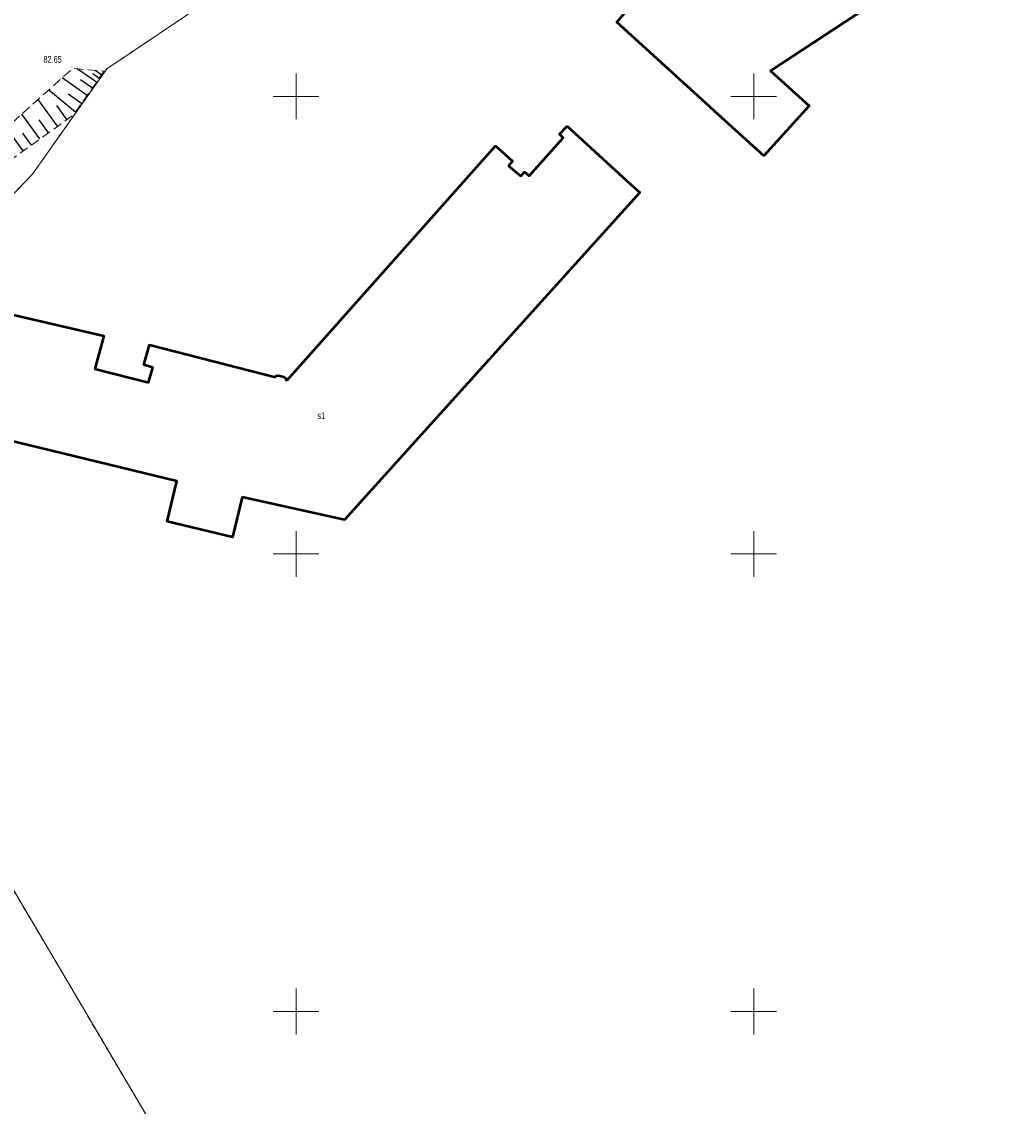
# Model space of a CAD drawing. Header units: metres. Extents: x 7504240 to 7504745, y 5782869 to 5783359.
# Tile 76 of 93: x 7504470 to 7504578, y 5783090 to 5783208. Entities that reach past the tile are written whole.
import ezdxf
from ezdxf.enums import TextEntityAlignment as Align

# ---------------------------------------------------------------- set-up
doc = ezdxf.new("R2010")
doc.units = ezdxf.units.M
doc.header["$MEASUREMENT"] = 0
for name, pattern in [('1.0_0.5', [1.5, 1, -0.5]), ('219-500', [0]), ('egug-500', [1, 0.5, -0.5])]:
    doc.linetypes.add(name, pattern=pattern)
doc.layers.get('0').update_dxf_attribs({"color": 2, "linetype": 'CONTINUOUS', "lineweight": 5})
for name, color, linetype in [('000 Inne (niezydentyfikowane)', 7, 'CONTINUOUS'), ('203-punkt graniczny', 7, 'CONTINUOUS'), ('218-kontur użytku gruntowego', 7, 'CONTINUOUS'), ('219-działka ewidencyjna', 7, 'CONTINUOUS'), ('312-budynek ewidencyjny', 7, 'CONTINUOUS'), ('312-oznaczenie budynku ewidencyjnego-Atr117', 7, 'CONTINUOUS'), ('pikieta sztuczna', 7, 'CONTINUOUS'), ('pikieta sztuczna-Atr2', 7, 'CONTINUOUS'), ('Punkt budynku', 7, 'CONTINUOUS'), ('skarpa nieumocniona', 7, 'CONTINUOUS'), ('Wstawianie ramki sekcyjnej z opisem', 7, 'CONTINUOUS')]:
    doc.layers.add(name, color=color, linetype=linetype)
doc.styles.get("Standard").update_dxf_attribs({"font": 'Working1250', "width": 0.75})

# ---------------------------------------------------------------- blocks, each defined once
blk = doc.blocks.new('PW01')
at = {"linetype": 'Continuous', "lineweight": 13}
h = blk.add_hatch(color=0, dxfattribs=at)
edge = h.paths.add_edge_path()
edge.add_arc((0, 0), 0.045, 0, 360)
blk = doc.blocks.new('203')
at = {"linetype": 'Continuous', "lineweight": 0}
h = blk.add_hatch(color=0, dxfattribs=at)
edge = h.paths.add_edge_path()
edge.add_arc((0, 0), 0.045, 0, 360)
blk = doc.blocks.new('PUNKTBUD')
at = {"color": 0}
blk.add_circle((0, 0), 0.045, dxfattribs=at)

msp = doc.modelspace()

# ---------------------------------------------------------------- linework, layer by layer
at = {"layer": '000 Inne (niezydentyfikowane)', "color": 7, "linetype": 'Continuous', "lineweight": 25, "flags": 128}
for points in [[(7504478.18, 5783201.54), (7504476.09, 5783203.01)], [(7504478.75, 5783202.35), (7504478.05, 5783202.84)], [(7504477.18, 5783200.11), (7504474.44, 5783202.03)], [(7504477.74, 5783200.91), (7504476.46, 5783201.8)], [(7504478.49, 5783201.97), (7504477.81, 5783202.45)], [(7504475.89, 5783198.27), (7504472.97, 5783200.7)], [(7504473.94, 5783196.74), (7504471.83, 5783199.68)], [(7504476.56, 5783199.23), (7504475.09, 5783200.26)], [(7504472, 5783195.35), (7504470.04, 5783198.07)], [(7504474.96, 5783197.47), (7504473.86, 5783199)], [(7504472.95, 5783196.03), (7504471.94, 5783197.45)], [(7504470.19, 5783194.05), (7504468.38, 5783196.58)], [(7504471.08, 5783194.69), (7504470.14, 5783196)]]:
    msp.add_lwpolyline(points, dxfattribs=at)
at = {"layer": '218-kontur użytku gruntowego', "color": 3, "linetype": 'egug-500', "lineweight": 18, "flags": 128}
for points in [[(7504479.31, 5783203.02), (7504490.51, 5783210.52)], [(7504471.21, 5783191.52), (7504479.31, 5783203.02)], [(7504457.87, 5783177.62), (7504471.21, 5783191.52)], [(7504507.46, 5783048.28), (7504439.38, 5783163.69)]]:
    msp.add_lwpolyline(points, dxfattribs=at)
at = {"layer": '219-działka ewidencyjna', "color": 7, "linetype": '219-500', "lineweight": 18, "flags": 128}
for points in [[(7504490.51, 5783210.52), (7504479.31, 5783203.02)], [(7504479.31, 5783203.02), (7504471.21, 5783191.52)], [(7504471.21, 5783191.52), (7504457.87, 5783177.62)], [(7504439.38, 5783163.69), (7504507.46, 5783048.28)]]:
    msp.add_lwpolyline(points, dxfattribs=at)
at = {"layer": '312-budynek ewidencyjny', "color": 7, "linetype": 'Continuous', "lineweight": 50, "flags": 128}
for points in [[(7504596.23, 5783231.96), (7504551.82, 5783202.8)], [(7504535.04, 5783208.11), (7504536.8, 5783210.17)], [(7504544.74, 5783199.3), (7504535.04, 5783208.11)], [(7504551.82, 5783202.8), (7504556.04, 5783198.96)], [(7504545.68, 5783198.44), (7504544.74, 5783199.3)], [(7504551.1, 5783193.51), (7504545.68, 5783198.44)], [(7504556.04, 5783198.96), (7504551.1, 5783193.51)], [(7504528.78, 5783195.86), (7504529.6, 5783196.74)], [(7504529.18, 5783195.49), (7504528.78, 5783195.86)], [(7504529.6, 5783196.74), (7504536.57, 5783190.39)], [(7504499.03, 5783169), (7504521.77, 5783194.6)], [(7504521.77, 5783194.6), (7504521.87, 5783194.52)], [(7504521.87, 5783194.52), (7504522.44, 5783194.01)], [(7504525.47, 5783191.31), (7504529.18, 5783195.49)], [(7504522.44, 5783194.01), (7504523.65, 5783192.93)], [(7504523.65, 5783192.93), (7504523.22, 5783192.43)], [(7504523.22, 5783192.43), (7504524.54, 5783191.28)], [(7504524.54, 5783191.28), (7504524.97, 5783191.76)], [(7504524.97, 5783191.76), (7504525.47, 5783191.31)], [(7504536.57, 5783190.39), (7504537.54, 5783189.51)], [(7504537.54, 5783189.51), (7504505.27, 5783153.73)], [(7504466.57, 5783176.72), (7504478.99, 5783173.85)], [(7504478.99, 5783173.85), (7504478.03, 5783170.22)], [(7504483.35, 5783170.66), (7504483.97, 5783172.85)], [(7504483.97, 5783172.85), (7504497.75, 5783169.32)], [(7504478.03, 5783170.22), (7504483.88, 5783168.73)], [(7504484.34, 5783170.38), (7504483.35, 5783170.66)], [(7504483.88, 5783168.73), (7504484.34, 5783170.38)], [(7504497.75, 5783169.32), (7504497.8, 5783169.46)], [(7504497.8, 5783169.46), (7504498.09, 5783169.49)], [(7504498.09, 5783169.49), (7504498.66, 5783169.35)], [(7504498.66, 5783169.35), (7504498.9, 5783169.13)], [(7504498.9, 5783169.13), (7504498.87, 5783169.02)], [(7504498.87, 5783169.02), (7504499.03, 5783169)], [(7504486.98, 5783157.97), (7504468.36, 5783162.49)], [(7504485.91, 5783153.55), (7504486.98, 5783157.97)], [(7504494.1, 5783156.2), (7504493.04, 5783151.82)], [(7504505.27, 5783153.73), (7504494.1, 5783156.2)], [(7504493.04, 5783151.82), (7504485.91, 5783153.55)]]:
    msp.add_lwpolyline(points, dxfattribs=at)
at = {"layer": 'skarpa nieumocniona', "color": 7, "linetype": '1.0_0.5', "lineweight": 18, "flags": 128}
msp.add_lwpolyline([(7504479.04, 5783202.76), (7504475.7, 5783198), (7504455.84, 5783183.76), (7504444.78, 5783167.44), (7504429.13, 5783156.72), (7504416.23, 5783147.4), (7504410.55, 5783143.25), (7504403.15, 5783137.46), (7504392.61, 5783130.06), (7504379.79, 5783121.88), (7504364.14, 5783111.66), (7504346.33, 5783099.96), (7504338.88, 5783099.52), (7504326.37, 5783092.17), (7504318.81, 5783087.48), (7504316.52, 5783085.15), (7504314.19, 5783081.27), (7504313.11, 5783077.26), (7504312.94, 5783074.02), (7504313.45, 5783070.82), (7504315.27, 5783067.04), (7504319.66, 5783061.17), (7504325.39, 5783057.5), (7504339.18, 5783054.16), (7504372.3, 5783046.06), (7504390.18, 5783041.21), (7504405.76, 5783037.36), (7504429.36, 5783031.8), (7504437.59, 5783030.45), (7504443.39, 5783030.35), (7504449.23, 5783030.85), (7504456.14, 5783031.63), (7504466.06, 5783033.08), (7504475.6, 5783035.07), (7504482.01, 5783036.99), (7504490.71, 5783040.43), (7504502.24, 5783046.06), (7504507.46, 5783048.28), (7504542.57, 5783065.04), (7504595.56, 5783091.63), (7504602.36, 5783095.05), (7504609.21, 5783099.75), (7504613.92, 5783103.16), (7504614.81, 5783102.35), (7504622.82, 5783094.36), (7504615.69, 5783089.45), (7504608.37, 5783085.37), (7504593.87, 5783078.71), (7504566.59, 5783066.36), (7504534.95, 5783051.01), (7504524.93, 5783046.16), (7504515.68, 5783042.02), (7504491.22, 5783032.13), (7504484.8, 5783028.89), (7504480.13, 5783026.79), (7504478.27, 5783026.31), (7504471.13, 5783025.29), (7504456.27, 5783023.19), (7504444.69, 5783022.65), (7504437.98, 5783022.83), (7504428.57, 5783023.97), (7504422.75, 5783025.17), (7504409.25, 5783029.23), (7504378.79, 5783038.82), (7504345.26, 5783045.58), (7504326.08, 5783049.23), (7504322.86, 5783050.38), (7504316.92, 5783052.92), (7504312.45, 5783055.89), (7504308.43, 5783059.68), (7504305.36, 5783063.57), (7504303.25, 5783067.89), (7504302.62, 5783071.05), (7504302.48, 5783075.51), (7504303.05, 5783079.92), (7504303.96, 5783083.52), (7504305.55, 5783087.22), (7504309.1, 5783092.4), (7504346.65, 5783113.93), (7504374.19, 5783128.18), (7504390.64, 5783139.4), (7504403.12, 5783147.53), (7504422.29, 5783159.02), (7504456.64, 5783186.02), (7504475.58, 5783203.05)], close=True, dxfattribs=at)
msp.add_lwpolyline([(7504479.04, 5783202.76), (7504475.7, 5783198), (7504455.84, 5783183.76), (7504444.78, 5783167.44), (7504429.13, 5783156.72), (7504416.23, 5783147.4), (7504410.55, 5783143.25), (7504403.15, 5783137.46), (7504392.61, 5783130.06), (7504379.79, 5783121.88), (7504364.14, 5783111.66), (7504346.33, 5783099.96), (7504338.88, 5783099.52), (7504326.37, 5783092.17), (7504318.81, 5783087.48), (7504316.52, 5783085.15), (7504314.19, 5783081.27), (7504313.11, 5783077.26), (7504312.94, 5783074.02), (7504313.45, 5783070.82), (7504315.27, 5783067.04), (7504319.66, 5783061.17), (7504325.39, 5783057.5), (7504339.18, 5783054.16), (7504372.3, 5783046.06), (7504390.18, 5783041.21), (7504405.76, 5783037.36), (7504429.36, 5783031.8), (7504437.59, 5783030.45), (7504443.39, 5783030.35), (7504449.23, 5783030.85), (7504456.14, 5783031.63), (7504466.06, 5783033.08), (7504475.6, 5783035.07), (7504482.01, 5783036.99), (7504490.71, 5783040.43), (7504502.24, 5783046.06), (7504507.46, 5783048.28), (7504542.57, 5783065.04), (7504595.56, 5783091.63), (7504602.36, 5783095.05), (7504609.21, 5783099.75), (7504613.92, 5783103.16), (7504614.81, 5783102.35), (7504622.82, 5783094.36), (7504615.69, 5783089.45), (7504608.37, 5783085.37), (7504593.87, 5783078.71), (7504566.59, 5783066.36), (7504534.95, 5783051.01), (7504524.93, 5783046.16), (7504515.68, 5783042.02), (7504491.22, 5783032.13), (7504484.8, 5783028.89), (7504480.13, 5783026.79), (7504478.27, 5783026.31), (7504471.13, 5783025.29), (7504456.27, 5783023.19), (7504444.69, 5783022.65), (7504437.98, 5783022.83), (7504428.57, 5783023.97), (7504422.75, 5783025.17), (7504409.25, 5783029.23), (7504378.79, 5783038.82), (7504345.26, 5783045.58), (7504326.08, 5783049.23), (7504322.86, 5783050.38), (7504316.92, 5783052.92), (7504312.45, 5783055.89), (7504308.43, 5783059.68), (7504305.36, 5783063.57), (7504303.25, 5783067.89), (7504302.62, 5783071.05), (7504302.48, 5783075.51), (7504303.05, 5783079.92), (7504303.96, 5783083.52), (7504305.55, 5783087.22), (7504309.1, 5783092.4), (7504346.65, 5783113.93), (7504374.19, 5783128.18), (7504390.64, 5783139.4), (7504403.12, 5783147.53), (7504422.29, 5783159.02), (7504456.64, 5783186.02), (7504475.58, 5783203.05)], close=True, dxfattribs=at)
at = {"layer": 'Wstawianie ramki sekcyjnej z opisem', "color": 7, "linetype": 'Continuous', "lineweight": 13, "flags": 128}
for points in [[(7504500, 5783197.5), (7504500, 5783202.5)], [(7504550, 5783197.5), (7504550, 5783202.5)], [(7504497.5, 5783200), (7504502.5, 5783200)], [(7504547.5, 5783200), (7504552.5, 5783200)], [(7504500, 5783147.5), (7504500, 5783152.5)], [(7504550, 5783147.5), (7504550, 5783152.5)], [(7504497.5, 5783150), (7504502.5, 5783150)], [(7504547.5, 5783150), (7504552.5, 5783150)], [(7504500, 5783097.5), (7504500, 5783102.5)], [(7504550, 5783097.5), (7504550, 5783102.5)], [(7504497.5, 5783100), (7504502.5, 5783100)], [(7504547.5, 5783100), (7504552.5, 5783100)]]:
    msp.add_lwpolyline(points, dxfattribs=at)

# ---------------------------------------------------------------- block references
at = {"layer": '203-punkt graniczny', "color": 7, "linetype": 'Continuous', "lineweight": 18}
for p in [(7504479.31, 5783203.02), (7504471.21, 5783191.52)]:
    msp.add_blockref('203', p, dxfattribs=at)
at = {"layer": 'pikieta sztuczna', "color": 7, "linetype": 'Continuous', "lineweight": 13}
for p in [(7504475.4, 5783203.21), (7504470.08, 5783198.15)]:
    msp.add_blockref('PW01', p, dxfattribs=at)
at = {"layer": 'Punkt budynku', "color": 5, "linetype": 'Continuous', "lineweight": 18}
for p in [(7504535.04, 5783208.11), (7504551.82, 5783202.8), (7504544.74, 5783199.3), (7504545.68, 5783198.44), (7504556.04, 5783198.96), (7504528.78, 5783195.86), (7504529.6, 5783196.74), (7504521.77, 5783194.6), (7504521.87, 5783194.52), (7504529.18, 5783195.49), (7504522.44, 5783194.01), (7504551.1, 5783193.51), (7504523.22, 5783192.43), (7504523.65, 5783192.93), (7504524.54, 5783191.28), (7504524.97, 5783191.76), (7504525.47, 5783191.31), (7504536.57, 5783190.39), (7504537.54, 5783189.51), (7504478.99, 5783173.85), (7504483.97, 5783172.85), (7504478.03, 5783170.22), (7504483.35, 5783170.66), (7504484.34, 5783170.38), (7504483.88, 5783168.73), (7504497.75, 5783169.32), (7504497.8, 5783169.46), (7504498.09, 5783169.49), (7504498.66, 5783169.35), (7504498.87, 5783169.02), (7504498.9, 5783169.13), (7504499.03, 5783169), (7504486.98, 5783157.97), (7504494.1, 5783156.2), (7504485.91, 5783153.55), (7504505.27, 5783153.73), (7504493.04, 5783151.82)]:
    msp.add_blockref('PUNKTBUD', p, dxfattribs=at)

# ---------------------------------------------------------------- texts
at = {"layer": '312-oznaczenie budynku ewidencyjnego-Atr117', "color": 7, "width": 0.667}
msp.add_text('s1', height=0.75, dxfattribs=at).set_placement((7504502.75, 5783165.12), align=Align.MIDDLE_CENTER)
at = {"layer": 'pikieta sztuczna-Atr2', "color": 7, "width": 0.667}
msp.add_text('82.65', height=0.75, dxfattribs=at).set_placement((7504472.402, 5783203.674))

doc.saveas('drawing.dxf')
